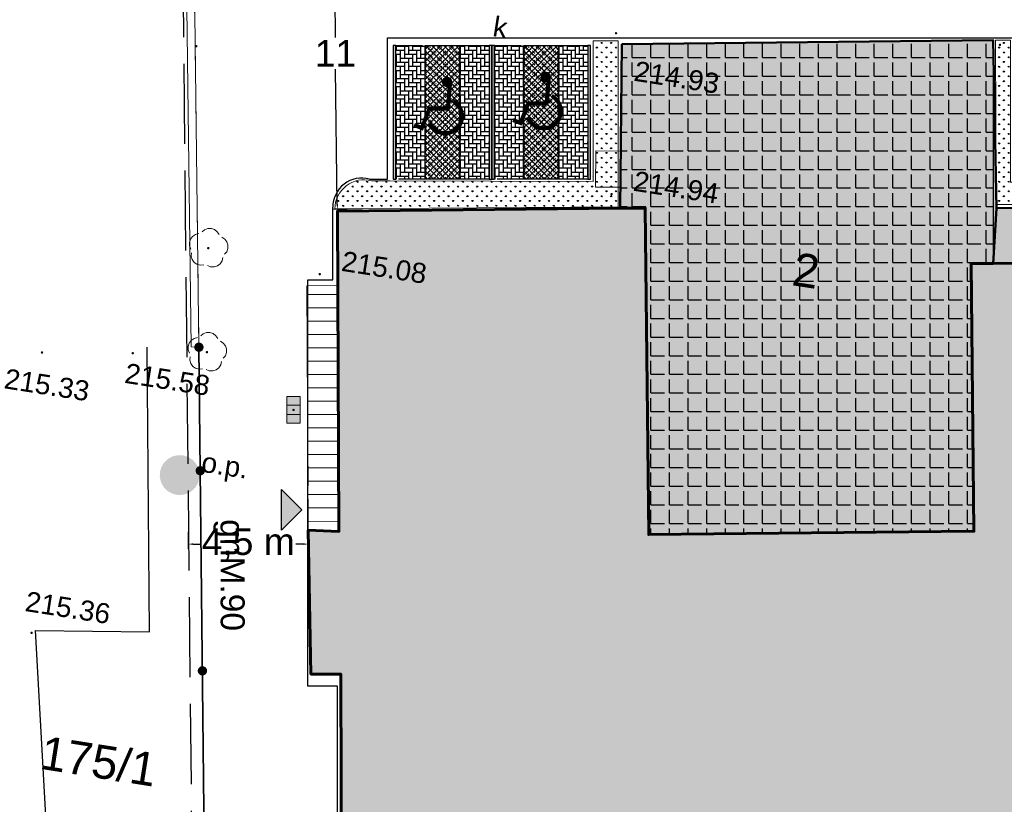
# Model space of a CAD drawing. Extents: x 6601440 to 6601733, y 5738487 to 5738717.
# Tile 6 of 129: x 6601505 to 6601542, y 5738566 to 5738595. Entities that reach past the tile are written whole.
import ezdxf
from ezdxf.enums import TextEntityAlignment as Align

# ---------------------------------------------------------------- set-up
doc = ezdxf.new("R2010")
doc.units = 0
doc.header["$PDSIZE"] = 0.75
doc.linetypes.add('PRZER2-1', pattern=[3, 2, -1])
doc.linetypes.add('PRZER3-1', pattern=[4, 3, -1])
doc.layers.get('0').update_dxf_attribs({"linetype": 'CONTINUOUS'})
doc.layers.get('Defpoints').update_dxf_attribs({"linetype": 'CONTINUOUS'})
doc.layers.add('_DAAL_tabelka', color=7, linetype='CONTINUOUS', lineweight=18)
doc.layers.add('A-OPIS', color=5, linetype='CONTINUOUS')
for name, color, linetype, lineweight, true_color in [('GESBLO', 7, 'CONTINUOUS', 18, 0x0a0909), ('GESBLO_O', 7, 'CONTINUOUS', 0, 0x0a0909), ('GESDZI_O', 7, 'CONTINUOUS', 0, 0x008000), ('GESIIB', 7, 'CONTINUOUS', 18, 0x0a0909), ('GESSCH', 7, 'CONTINUOUS', 18, 0x0a0909), ('GSLKOG', 7, 'CONTINUOUS', 35, 0x0a0909), ('GSLKRW', 7, 'CONTINUOUS', 25, 0x0a0909), ('GSPRDL', 7, 'CONTINUOUS', 18, 0x008000), ('GSPRIN', 7, 'CONTINUOUS', 13, 0x0a0909), ('GSPRIN_O', 7, 'CONTINUOUS', 0, 0x0a0909), ('GSPWPS', 7, 'CONTINUOUS', 13, 0x0a0909), ('GSPWPS_O', 7, 'CONTINUOUS', 0, 0x0a0909), ('GSSKOA', 7, 'PRZER3-1', 18, 0x0a0909), ('GSSKOG', 7, 'CONTINUOUS', 18, 0x0a0909), ('GULGNP_O', 7, 'CONTINUOUS', 0, 0xbfbf00), ('GUPKKS', 7, 'CONTINUOUS', 18, 0x0a0909), ('GUPKSD', 7, 'CONTINUOUS', 18, 0x803300), ('GUPKWZ_O', 7, 'CONTINUOUS', 0, 0x0a0909)]:
    doc.layers.add(name, color=color, linetype=linetype, lineweight=lineweight, true_color=true_color)
doc.layers.add('GUPKSH', color=7, linetype='CONTINUOUS', true_color=0x803300)
doc.layers.add('GUPTSH', color=7, linetype='CONTINUOUS', true_color=0xff9100)
doc.styles.add('GEO-INFO', font='arial.ttf')
doc.styles.get("Standard").update_dxf_attribs({"font": 'arial.ttf'})
doc.dimstyles.get("Standard").update_dxf_attribs({"dimtxt": 0.18, "dimasz": 0.18, "dimexe": 0.18, "dimexo": 0.0625, "dimgap": 0.09, "dimtad": 0, "dimtih": 1, "dimtoh": 1, "dimdec": 4, "dimzin": 0, "dimdsep": 46, "dimtxsty": 'Standard', "dimcen": 0.09, "dimadec": 0, "dimazin": 0, "dimtfac": 1, "dimtdec": 4, "dimtofl": 0, "dimtmove": 0, "dimatfit": 3, "dimfxl": 1, "dimtolj": 1, "dimtzin": 0, "dimarcsym": 0})
pattern_1 = [(90, (0, 0), (-0.1796051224, 0.1796051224), [0.047625, -0.3115852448]), (45, (0, 0), (-0.1796051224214, 0.1796051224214), [0.047625, -0.206375]), (135, (0, 0), (-0.1796051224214, -0.1796051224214), [0.047625, -0.206375])]

# ---------------------------------------------------------------- blocks, each defined once
blk = doc.blocks.new('KOLO')
blk.add_hatch(color=0).paths.add_polyline_path([(0, 0.5), (-0.12941, 0.482963), (-0.25, 0.433013), (-0.353553, 0.353553), (-0.433013, 0.25), (-0.482963, 0.12941), (-0.5, 0), (-0.482963, -0.12941), (-0.433013, -0.25), (-0.353553, -0.353553), (-0.25, -0.433013), (-0.12941, -0.482963), (0, -0.5), (0.12941, -0.482963), (0.25, -0.433013), (0.353553, -0.353553), (0.433013, -0.25), (0.482963, -0.12941), (0.5, 0), (0.482963, 0.12941), (0.433013, 0.25), (0.353553, 0.353553), (0.25, 0.433013), (0.12941, 0.482963)])
blk = doc.blocks.new('SPDLP')
blk.add_hatch(color=0).paths.add_polyline_path([(-0.09, 0), (-0.085595, -0.027812), (-0.072812, -0.052901), (-0.052901, -0.072812), (-0.027812, -0.085595), (0, -0.09), (0.027812, -0.085595), (0.052901, -0.072812), (0.072812, -0.052901), (0.085595, -0.027812), (0.09, 0), (0.085595, 0.027812), (0.072812, 0.052901), (0.052901, 0.072812), (0.027812, 0.085595), (0, 0.09), (-0.027812, 0.085595), (-0.052901, 0.072812), (-0.072812, 0.052901), (-0.085595, 0.027812)])
at = {"color": 0}
for points in [[(-1.292703, 0.137547), (-1.355024, 0.389802), (-1.327532, 0.648184), (-1.213525, 0.881678), (-1.026689, 1.062258), (-0.78945, 1.168249), (-0.530282, 1.186929)], [(-0.268652, 1.271938), (-0.048001, 1.40916), (0.20623, 1.462858), (0.463525, 1.426585), (0.693003, 1.304695), (0.867117, 1.11182), (0.964971, 0.871109)], [(1.126667, 0.648554), (1.325358, 0.481106), (1.454989, 0.255912), (1.5, 0), (1.454989, -0.255912), (1.325358, -0.481106), (1.126667, -0.648554)], [(-0.530282, -1.186929), (-0.78945, -1.168249), (-1.026689, -1.062258), (-1.213525, -0.881678), (-1.327532, -0.648184), (-1.355024, -0.389802), (-1.292703, -0.137547)], [(0.964971, -0.871109), (0.867117, -1.11182), (0.693003, -1.304695), (0.463525, -1.426585), (0.20623, -1.462858), (-0.048001, -1.40916), (-0.268652, -1.271938)]]:
    blk.add_lwpolyline(points, dxfattribs=at)
blk = doc.blocks.new('POINT')
at = {"color": 0}
blk.add_point((0, 0), dxfattribs=at)
blk = doc.blocks.new('SUUS05')
at = {"true_color": 0xffffff}
blk.add_hatch(color=7, dxfattribs=at).paths.add_polyline_path([(-0.5, 0.25), (-0.5, -0.25), (0.5, -0.25), (0.5, 0.25)])
at = {"color": 0}
blk.add_lwpolyline([(0.5, -0.25), (-0.5, -0.25), (-0.5, 0.25), (0.5, 0.25)], close=True, dxfattribs=at)
for points in [[(-0.175, -0.25), (-0.175, 0.25)], [(0.175, -0.25), (0.175, 0.25)]]:
    blk.add_lwpolyline(points, dxfattribs=at)
blk = doc.blocks.new('symbol_NPS')
at = {"color": 251, "true_color": 0x636466, "const_width": 8.11}
blk.add_lwpolyline([(-7.2, 53.5, 1), (0.9, 53.5, 1)], format="xyb", close=True, dxfattribs=at)
at = {"color": 251, "true_color": 0x636466, "const_width": 6.43}
blk.add_lwpolyline([(48.2, -13.7), (36.3, -18.5), (24.2, 12), (-4.4, 12), (-8, 53.1)], dxfattribs=at)
blk.add_lwpolyline([(-14.3, 22.5, 1.299531), (23.5, -12.5, 0.358805)], format="xyb", dxfattribs=at)
at = {"color": 251, "true_color": 0x636466}
for points in [[(-16, 25.2), (-13.2, 26.8), (-12.6, 19.8)], [(-2.5, 27.1), (-2, 20.7), (19.1, 27.1), (19.1, 20.7)], [(20.7, -11), (22.9, -5.1), (26.4, -14)]]:
    blk.add_solid(points, dxfattribs=at)
blk = doc.blocks.new('*D63')
at = {"color": 0, "lineweight": -2}
for p, q in [((6601511.034, 5738576.03), (6601511.034, 5738575.388)), ((6601515.54, 5738576.03), (6601515.54, 5738575.388)), ((6601511.214, 5738575.568), (6601511.504, 5738575.568)), ((6601515.36, 5738575.568), (6601515.07, 5738575.568))]:
    blk.add_line(p, q, dxfattribs=at)
at = {"color": 0}
for points in [[(6601511.214, 5738575.598), (6601511.214, 5738575.538), (6601511.034, 5738575.568)], [(6601515.36, 5738575.538), (6601515.36, 5738575.598), (6601515.54, 5738575.568)]]:
    blk.add_solid(points, dxfattribs=at)
at = {"layer": 'Defpoints', "color": 0}
for p in [(6601511.034, 5738576.093), (6601515.54, 5738576.093), (6601511.034, 5738575.568)]:
    blk.add_point(p, dxfattribs=at)
at = {"color": 0, "insert": (6601513.287, 5738575.568), "char_height": 0.18, "attachment_point": 5}
blk.add_mtext('\\A1;\\H5.555556x;4,5 m', dxfattribs=at)
blk = doc.blocks.new('*D75')
at = {"layer": '_DAAL_tabelka', "color": 0, "lineweight": -2}
for p, q in [((6601517.418, 5738599.823), (6601516.303, 5738599.809)), ((6601516.485, 5738599.631), (6601516.549, 5738594.557)), ((6601516.628, 5738588.299), (6601516.564, 5738593.373)), ((6601517.566, 5738588.13), (6601516.451, 5738588.116))]:
    blk.add_line(p, q, dxfattribs=at)
at = {"layer": '_DAAL_tabelka', "color": 0}
for points in [[(6601516.515, 5738599.631), (6601516.455, 5738599.63), (6601516.483, 5738599.811)], [(6601516.598, 5738588.298), (6601516.658, 5738588.299), (6601516.631, 5738588.119)]]:
    blk.add_solid(points, dxfattribs=at)
at = {"layer": 'Defpoints', "color": 0}
for p in [(6601517.481, 5738599.823), (6601516.631, 5738588.119), (6601517.629, 5738588.131)]:
    blk.add_point(p, dxfattribs=at)
at = {"layer": '_DAAL_tabelka', "color": 0, "insert": (6601516.557, 5738593.965), "char_height": 0.18, "attachment_point": 5}
blk.add_mtext('\\A1;\\H5.555556x;11', dxfattribs=at)

msp = doc.modelspace()

# ---------------------------------------------------------------- hatches: boundary and pattern name
h = msp.add_hatch(color=8)
h.paths.add_polyline_path([(6601528.30765, 5738575.92583), (6601540.50715, 5738576.05246), (6601540.40344, 5738586.08191), (6601541.23338, 5738586.08958), (6601541.35148, 5738588.15439), (6601541.23093, 5738594.45386), (6601527.30131, 5738594.3058), (6601527.24114, 5738588.15543), (6601528.1811, 5738588.16519)])
h.paths.add_polyline_path([(6601553.56992, 5738586.20356), (6601554.37251, 5738586.21097), (6601554.45633, 5738576.25136), (6601566.65615, 5738576.35437), (6601566.55326, 5738588.57389), (6601567.55324, 5738588.58233), (6601567.52015, 5738594.76221), (6601553.50106, 5738594.49378), (6601553.5516, 5738588.19401), (6601541.35148, 5738588.15439), (6601541.23338, 5738586.08958)])
h = msp.add_hatch()
h.set_pattern_fill('GRASS', color=3, scale=0.01)
h.set_pattern_definition(pattern_1)
h.paths.add_polyline_path([(6601541.32161, 5738594.45965), (6601541.88496, 5738594.45965), (6601541.88496, 5738589.13774), (6601552.85071, 5738589.13774), (6601552.85071, 5738594.32276), (6601553.46937, 5738594.6117), (6601553.46937, 5738588.29677), (6601541.34875, 5738588.2972)])
h = msp.add_hatch()
h.set_pattern_fill('GRASS', color=3, scale=0.01)
h.set_pattern_definition(pattern_1)
edge = h.paths.add_edge_path()
edge.add_arc((6601517.62886, 5738588.13128), 1.09391, 75.130742, 180)
edge.add_line((6601516.53495, 5738588.13128), (6601527.16198, 5738588.21159))
edge.add_line((6601527.16198, 5738588.21159), (6601527.16198, 5738594.42994))
edge.add_line((6601527.16198, 5738594.42994), (6601526.22005, 5738594.42994))
edge.add_line((6601526.22005, 5738594.42994), (6601526.22005, 5738589.16539))
edge.add_line((6601526.22005, 5738589.16539), (6601518.59191, 5738589.18856))
h = msp.add_hatch(color=256)
h.dxf.hatch_style = 1
h.paths.add_polyline_path([(6601518.82178, 5738594.25239), (6601518.72178, 5738594.25239), (6601518.72178, 5738589.25239), (6601518.82178, 5738589.25239)])
at = {"linetype": 'PRZER2-1'}
h = msp.add_hatch(dxfattribs=at)
h.set_pattern_fill('AR-HBONE', color=256, scale=0.0015, angle=-45)
h.set_pattern_definition([(360, (862882.8302, 12340095.89439), (0.1524, 0.1524), [0.4572, -0.1524]), (90, (862882.9826, 12340095.89439), (0.1524, 0.1524), [0.4572, -0.1524])])
h.paths.add_polyline_path([(6601519.92437, 5738594.25239), (6601518.82178, 5738594.25239), (6601518.82178, 5738589.25239), (6601519.92437, 5738589.25239)])
h = msp.add_hatch(dxfattribs=at)
h.set_pattern_fill('ANSI37', color=256, scale=0.05, angle=-90)
h.set_pattern_definition([(315, (862885.1201, 12340095.86164), (0.1122532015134, 0.1122532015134), []), (45, (862885.1201, 12340095.86164), (-0.1122532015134, 0.1122532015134), [])])
h.paths.add_polyline_path([(6601519.92437, 5738594.25239), (6601521.22435, 5738594.25239), (6601521.22435, 5738589.25239), (6601519.92437, 5738589.25239)])
h = msp.add_hatch(dxfattribs=at)
h.set_pattern_fill('GRASS', color=3, scale=0.004, angle=-90)
h.set_pattern_definition([(360, (862873.42737, 12340106.694254), (0.07184204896, 0.07184204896), [0.01905, -0.12463409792]), (315, (862873.42737, 12340106.69425), (0.0718420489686, 0.0718420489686), [0.01905, -0.08255]), (45, (862873.42737, 12340106.69425), (-0.0718420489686, 0.0718420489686), [0.01905, -0.08255])])
h.paths.add_polyline_path([(6601519.92437, 5738594.25239), (6601521.22435, 5738594.25239), (6601521.22435, 5738589.25239), (6601519.92437, 5738589.25239)])
h = msp.add_hatch(dxfattribs=at)
h.set_pattern_fill('AR-HBONE', color=256, scale=0.0015, angle=-45)
h.set_pattern_definition([(360, (862884.92761, 12340095.89439), (0.1524, 0.1524), [0.4572, -0.1524]), (90, (862885.08001, 12340095.89439), (0.1524, 0.1524), [0.4572, -0.1524])])
h.paths.add_polyline_path([(6601522.32178, 5738594.25239), (6601521.22435, 5738594.25239), (6601521.22435, 5738589.25239), (6601522.32178, 5738589.25239)])
h = msp.add_hatch(color=256)
h.dxf.hatch_style = 1
h.paths.add_polyline_path([(6601522.42178, 5738594.25239), (6601522.32178, 5738594.25239), (6601522.32178, 5738589.25239), (6601522.42178, 5738589.25239)])
h = msp.add_hatch(color=256)
h.dxf.hatch_style = 1
h.paths.add_polyline_path([(6601522.52178, 5738594.25239), (6601522.42178, 5738594.25239), (6601522.42178, 5738589.25239), (6601522.52178, 5738589.25239)])
h = msp.add_hatch(dxfattribs=at)
h.set_pattern_fill('AR-HBONE', color=256, scale=0.0015, angle=-45)
h.set_pattern_definition([(360, (862886.5302, 12340095.89439), (0.1524, 0.1524), [0.4572, -0.1524]), (90, (862886.6826, 12340095.89439), (0.1524, 0.1524), [0.4572, -0.1524])])
h.paths.add_polyline_path([(6601523.62437, 5738594.25239), (6601522.52178, 5738594.25239), (6601522.52178, 5738589.25239), (6601523.62437, 5738589.25239)])
h = msp.add_hatch(dxfattribs=at)
h.set_pattern_fill('ANSI37', color=256, scale=0.05, angle=-90)
h.set_pattern_definition([(315, (862888.8201, 12340095.86164), (0.1122532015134, 0.1122532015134), []), (45, (862888.8201, 12340095.86164), (-0.1122532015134, 0.1122532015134), [])])
h.paths.add_polyline_path([(6601523.62437, 5738594.25239), (6601524.92435, 5738594.25239), (6601524.92435, 5738589.25239), (6601523.62437, 5738589.25239)])
h = msp.add_hatch(dxfattribs=at)
h.set_pattern_fill('GRASS', color=3, scale=0.004, angle=-90)
h.set_pattern_definition([(360, (862877.12737, 12340106.694254), (0.07184204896, 0.07184204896), [0.01905, -0.12463409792]), (315, (862877.12737, 12340106.69425), (0.0718420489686, 0.0718420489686), [0.01905, -0.08255]), (45, (862877.12737, 12340106.69425), (-0.0718420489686, 0.0718420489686), [0.01905, -0.08255])])
h.paths.add_polyline_path([(6601523.62437, 5738594.25239), (6601524.92435, 5738594.25239), (6601524.92435, 5738589.25239), (6601523.62437, 5738589.25239)])
h = msp.add_hatch(dxfattribs=at)
h.set_pattern_fill('AR-HBONE', color=256, scale=0.0015, angle=-45)
h.set_pattern_definition([(360, (862888.62761, 12340095.89439), (0.1524, 0.1524), [0.4572, -0.1524]), (90, (862888.78001, 12340095.89439), (0.1524, 0.1524), [0.4572, -0.1524])])
h.paths.add_polyline_path([(6601526.02178, 5738594.25239), (6601524.92435, 5738594.25239), (6601524.92435, 5738589.25239), (6601526.02178, 5738589.25239)])
h = msp.add_hatch(color=256)
h.dxf.hatch_style = 1
h.paths.add_polyline_path([(6601526.12178, 5738594.25239), (6601526.02178, 5738594.25239), (6601526.02178, 5738589.25239), (6601526.12178, 5738589.25239)])
h = msp.add_hatch()
h.set_pattern_fill('ANGLE', color=3, scale=0.1)
h.set_pattern_definition([(0, (0, 0), (0, 0.6985), [0.508, -0.1905]), (90, (0, 0), (-0.6985, 4e-17), [0.508, -0.1905])])
h.paths.add_polyline_path([(6601528.30765, 5738575.92583), (6601528.1811, 5738588.16519), (6601527.24114, 5738588.15543), (6601527.30131, 5738594.3058), (6601541.23093, 5738594.45386), (6601541.23338, 5738586.08958), (6601540.40344, 5738586.08191), (6601540.50715, 5738576.05246)])
msp.add_hatch(color=8).paths.add_polyline_path([(6601528.40181, 5738563.32817), (6601538.1015, 5738563.42264), (6601544.74131, 5738563.48729), (6601544.68268, 5738563.05121), (6601545.01261, 5738563.05397), (6601550.19151, 5738563.09729), (6601550.52144, 5738563.10005), (6601550.49406, 5738563.52918), (6601566.84364, 5738563.69561), (6601566.88439, 5738559.17579), (6601578.52535, 5738559.28083), (6601578.41661, 5738571.23334), (6601579.60341, 5738571.20399), (6601579.57552, 5738576.66704), (6601578.3622, 5738576.64952), (6601578.25305, 5738588.67265), (6601574.74728, 5738588.6423), (6601567.55324, 5738588.58233), (6601566.55326, 5738588.57389), (6601566.65615, 5738576.35437), (6601554.45633, 5738576.25136), (6601554.37251, 5738586.21097), (6601553.56992, 5738586.20356), (6601541.23338, 5738586.08958), (6601540.40344, 5738586.08191), (6601540.50715, 5738576.05246), (6601528.30765, 5738575.92583), (6601528.1811, 5738588.16519), (6601527.24114, 5738588.15543), (6601516.63153, 5738588.0453), (6601516.68863, 5738576.04539), (6601515.5396, 5738576.09265), (6601515.63584, 5738570.69435), (6601516.75584, 5738570.69899), (6601516.79897, 5738558.69901), (6601528.45157, 5738558.82844)])
at = {"layer": 'A-OPIS'}
h = msp.add_hatch(color=256, dxfattribs=at)
h.dxf.hatch_style = 1
h.paths.add_polyline_path([(6601514.53706, 5738576.09333), (6601514.53706, 5738577.61208), (6601515.29644, 5738576.8527)])

# ---------------------------------------------------------------- linework, layer by layer
at = {"color": 7}
for p, q in [((6601518.51275, 5738589.25239), (6601518.51275, 5738594.55036)), ((6601518.51275, 5738594.55036), (6601541.97323, 5738594.55036)), ((6601517.83041, 5738589.25239), (6601518.51275, 5738589.25239)), ((6601516.45579, 5738585.47076), (6601516.45579, 5738588.19512)), ((6601515.516, 5738570.23937), (6601515.516, 5738585.47076)), ((6601515.516, 5738585.47076), (6601516.45579, 5738585.47076)), ((6601516.63498, 5738570.23937), (6601515.516, 5738570.23937)), ((6601516.63498, 5738558.98009), (6601516.63498, 5738570.23937))]:
    msp.add_line(p, q, dxfattribs=at)
at = {"color": 3, "lineweight": 5}
msp.add_line((6601517.90957, 5738589.18856), (6601518.59191, 5738589.18856), dxfattribs=at)
at = {"color": 7, "linetype": 'PRZER3-1', "lineweight": 30, "elevation": 10.06}
msp.add_lwpolyline([(6601510.43099, 5738653.7127), (6601522.49994, 5738653.91001), (6601522.49002, 5738651.5425), (6601529.66651, 5738651.5425), (6601529.66651, 5738654.02683), (6601538.55011, 5738654.18645), (6601539.54007, 5738634.77356), (6601549.69265, 5738634.50447), (6601552.07964, 5738633.33731), (6601567.28346, 5738633.12408), (6601570.6548, 5738637.80075), (6601571.66308, 5738632.20458), (6601571.54575, 5738595.28982), (6601574.72819, 5738588.65305), (6601578.36042, 5738588.65305), (6601578.43231, 5738576.80623), (6601579.79306, 5738576.80976), (6601579.79306, 5738571.10128), (6601578.48092, 5738571.09182), (6601578.5841, 5738558.98185), (6601511.23283, 5738558.57583), (6601510.2684, 5738653.7127)], dxfattribs=at)
at = {"color": 3, "lineweight": 5}
for points in [[(6601541.32161, 5738594.45965), (6601541.88496, 5738594.45965), (6601541.88496, 5738589.13774), (6601552.85071, 5738589.13774), (6601552.85071, 5738594.32276), (6601553.46937, 5738594.6117), (6601553.46937, 5738588.29677), (6601541.34875, 5738588.2972), (6601541.32161, 5738594.45965)], [(6601516.53495, 5738588.13128), (6601527.16198, 5738588.21159), (6601527.16198, 5738594.42994), (6601526.22005, 5738594.42994), (6601526.22005, 5738589.16539), (6601518.59191, 5738589.18856)]]:
    msp.add_lwpolyline(points, dxfattribs=at)
at = {"color": 7}
for points in [[(6601518.82178, 5738594.25239), (6601518.72178, 5738594.25239), (6601518.72178, 5738589.25239), (6601518.82178, 5738589.25239), (6601518.82178, 5738594.25239)], [(6601519.92437, 5738594.25239), (6601521.22435, 5738594.25239), (6601521.22435, 5738589.25239), (6601519.92437, 5738589.25239), (6601519.92437, 5738594.25239)], [(6601522.42178, 5738594.25239), (6601522.32178, 5738594.25239), (6601522.32178, 5738589.25239), (6601522.42178, 5738589.25239), (6601522.42178, 5738594.25239)], [(6601522.52178, 5738594.25239), (6601522.42178, 5738594.25239), (6601522.42178, 5738589.25239), (6601522.52178, 5738589.25239), (6601522.52178, 5738594.25239)], [(6601523.62437, 5738594.25239), (6601524.92435, 5738594.25239), (6601524.92435, 5738589.25239), (6601523.62437, 5738589.25239), (6601523.62437, 5738594.25239)], [(6601526.12178, 5738594.25239), (6601526.02178, 5738594.25239), (6601526.02178, 5738589.25239), (6601526.12178, 5738589.25239), (6601526.12178, 5738594.25239)]]:
    msp.add_lwpolyline(points, dxfattribs=at)
at = {"color": 7, "linetype": 'PRZER2-1', "ltscale": 0.5}
for points in [[(6601518.82178, 5738594.25239), (6601519.92437, 5738594.25239), (6601519.92437, 5738589.25239), (6601518.82178, 5738589.25239), (6601518.82178, 5738594.25239)], [(6601522.52178, 5738594.25239), (6601523.62437, 5738594.25239), (6601523.62437, 5738589.25239), (6601522.52178, 5738589.25239), (6601522.52178, 5738594.25239)]]:
    msp.add_lwpolyline(points, dxfattribs=at)
at = {"color": 7, "ltscale": 0.5}
for points in [[(6601522.32178, 5738594.25239), (6601522.32178, 5738589.25239), (6601521.22435, 5738589.25239), (6601521.22435, 5738594.25239), (6601522.32178, 5738594.25239)], [(6601526.02178, 5738594.25239), (6601526.02178, 5738589.25239), (6601524.92435, 5738589.25239), (6601524.92435, 5738594.25239), (6601526.02178, 5738594.25239)]]:
    msp.add_lwpolyline(points, dxfattribs=at)
at = {"color": 3, "elevation": 10.26}
msp.add_lwpolyline([(6601528.30765, 5738575.92583), (6601528.1811, 5738588.16519), (6601527.24114, 5738588.15543), (6601527.30131, 5738594.3058), (6601541.23093, 5738594.45386), (6601541.23338, 5738586.08958), (6601540.40344, 5738586.08191), (6601540.50715, 5738576.05246), (6601528.30765, 5738575.92583)], dxfattribs=at)
at = {"color": 7}
msp.add_arc((6601517.5497, 5738588.19512), 1.09391, 75.130742, 180, dxfattribs=at)
at = {"color": 3, "lineweight": 5}
msp.add_arc((6601517.62886, 5738588.13128), 1.09391, 75.130742, 180, dxfattribs=at)
at = {"layer": 'A-OPIS'}
msp.add_lwpolyline([(6601514.53706, 5738576.09333), (6601514.53706, 5738577.61208), (6601515.29644, 5738576.8527)], close=True, dxfattribs=at)
at = {"layer": 'GESBLO', "linetype": 'Continuous', "lineweight": 50, "elevation": 10.26}
for points in [[(6601553.56992, 5738586.20356), (6601554.37251, 5738586.21097), (6601554.45633, 5738576.25136), (6601566.65615, 5738576.35437), (6601566.55326, 5738588.57389), (6601567.55324, 5738588.58233), (6601567.52015, 5738594.76221), (6601553.50106, 5738594.49378), (6601553.5516, 5738588.19401), (6601541.35148, 5738588.15439), (6601541.23338, 5738586.08958)], [(6601528.30765, 5738575.92583), (6601540.50715, 5738576.05246), (6601540.40344, 5738586.08191), (6601541.23338, 5738586.08958), (6601541.35148, 5738588.15439), (6601541.23093, 5738594.45386), (6601527.30131, 5738594.3058), (6601527.24114, 5738588.15543), (6601528.1811, 5738588.16519)]]:
    msp.add_lwpolyline(points, close=True, dxfattribs=at)
at = {"layer": 'GESBLO', "linetype": 'Continuous', "lineweight": 60, "elevation": 10.26}
msp.add_lwpolyline([(6601553.56992, 5738586.20356), (6601541.23338, 5738586.08958), (6601540.40344, 5738586.08191), (6601540.50715, 5738576.05246), (6601528.30765, 5738575.92583), (6601528.1811, 5738588.16519), (6601527.24114, 5738588.15543), (6601516.63153, 5738588.0453), (6601516.68863, 5738576.04539), (6601515.5396, 5738576.09265), (6601515.63584, 5738570.69435), (6601516.75584, 5738570.69899), (6601516.79897, 5738558.69901), (6601528.45157, 5738558.82844), (6601528.40181, 5738563.32817), (6601538.1015, 5738563.42264), (6601544.74131, 5738563.48729)], dxfattribs=at)
at = {"layer": 'GESIIB', "linetype": 'Continuous', "lineweight": 18, "elevation": 10.26}
msp.add_lwpolyline([(6601527.2621, 5738590.29813), (6601526.32963, 5738590.30722), (6601526.31639, 5738588.95347), (6601527.24886, 5738588.94438)], close=True, dxfattribs=at)
at = {"layer": 'GESSCH', "linetype": 'Continuous', "elevation": 10.26}
msp.add_lwpolyline([(6601516.6448, 5738585.25594), (6601516.68863, 5738576.04539), (6601515.5396, 5738576.09265), (6601515.48588, 5738585.25037)], close=True, dxfattribs=at)
at = {"layer": 'GESSCH', "linetype": 'Continuous'}
for points in [[(6601516.64636, 5738584.92824, 10.26), (6601515.48781, 5738584.92144, 10.26)], [(6601516.64874, 5738584.42824, 10.26), (6601515.49075, 5738584.42145, 10.26)], [(6601516.65112, 5738583.92825, 10.26), (6601515.49368, 5738583.92146, 10.26)], [(6601516.6535, 5738583.42825, 10.26), (6601515.49661, 5738583.42147, 10.26)], [(6601516.65588, 5738582.92826, 10.26), (6601515.49954, 5738582.92147, 10.26)], [(6601516.65826, 5738582.42826, 10.26), (6601515.50248, 5738582.42148, 10.26)], [(6601516.66064, 5738581.92827, 10.26), (6601515.50541, 5738581.92149, 10.26)], [(6601516.66302, 5738581.42827, 10.26), (6601515.50834, 5738581.4215, 10.26)], [(6601516.6654, 5738580.92828, 10.26), (6601515.51128, 5738580.92151, 10.26)], [(6601516.66778, 5738580.42828, 10.26), (6601515.51421, 5738580.42152, 10.26)], [(6601516.67016, 5738579.92829, 10.26), (6601515.51714, 5738579.92153, 10.26)], [(6601516.67254, 5738579.42829, 10.26), (6601515.52007, 5738579.42153, 10.26)], [(6601516.67491, 5738578.9283, 10.26), (6601515.52301, 5738578.92154, 10.26)], [(6601516.67729, 5738578.42831, 10.26), (6601515.52594, 5738578.42155, 10.26)], [(6601516.67967, 5738577.92831, 10.26), (6601515.52887, 5738577.92156, 10.26)], [(6601516.68205, 5738577.42832, 10.26), (6601515.53181, 5738577.42157, 10.26)], [(6601516.68443, 5738576.92832, 10.26), (6601515.53474, 5738576.92158, 10.26)], [(6601516.68681, 5738576.42833, 10.26), (6601515.53767, 5738576.42159, 10.26)]]:
    msp.add_polyline3d(points, dxfattribs=at)
at = {"layer": 'GSLKOG', "linetype": 'Continuous', "elevation": 10.18}
msp.add_lwpolyline([(6601511.69901, 5738558.68783), (6601511.43621, 5738582.94855)], dxfattribs=at)
at = {"layer": 'GSLKRW', "linetype": 'Continuous', "lineweight": 25, "elevation": 10.18}
msp.add_lwpolyline([(6601506.06932, 5738558.65744), (6601505.30173, 5738572.334), (6601509.58146, 5738572.28534), (6601509.49065, 5738582.95298)], dxfattribs=at)
at = {"layer": 'GSSKOA', "linetype": 'PRZER3-1', "lineweight": 18, "ltscale": 0.5}
for p, q in [((6601511.43621, 5738582.94855, 10.18), (6601511.22942, 5738599.5912, 10.18)), ((6601527.30131, 5738594.3058, 10.18), (6601527.2621, 5738590.29813, 10.18)), ((6601541.23093, 5738594.45386, 10.18), (6601527.30131, 5738594.3058, 10.18)), ((6601526.32963, 5738590.30722, 10.18), (6601526.31639, 5738588.95347, 10.18)), ((6601527.2621, 5738590.29813, 10.18), (6601526.32963, 5738590.30722, 10.18)), ((6601526.31639, 5738588.95347, 10.18), (6601527.24886, 5738588.94438, 10.18)), ((6601527.24886, 5738588.94438, 10.18), (6601527.24114, 5738588.15543, 10.18)), ((6601527.24114, 5738588.15543, 10.18), (6601516.63153, 5738588.0453, 10.18)), ((6601516.63153, 5738588.0453, 10.18), (6601516.6448, 5738585.25594, 10.18)), ((6601516.6448, 5738585.25594, 10.18), (6601515.48588, 5738585.25037, 10.18)), ((6601515.48588, 5738585.25037, 10.18), (6601515.5396, 5738576.09265, 10.18)), ((6601511.69901, 5738558.68783, 10.18), (6601511.43621, 5738582.94855, 10.18)), ((6601515.5396, 5738576.09265, 10.18), (6601515.63584, 5738570.69435, 10.18)), ((6601515.63584, 5738570.69435, 10.18), (6601516.75584, 5738570.69899, 10.18)), ((6601516.75584, 5738570.69899, 10.18), (6601516.79897, 5738558.69901, 10.18))]:
    msp.add_line(p, q, dxfattribs=at)
at = {"layer": 'GSSKOG', "linetype": 'Continuous', "elevation": 10.18}
for points in [[(6601511.14154, 5738582.96649), (6601510.92776, 5738599.58528)], [(6601511.22942, 5738599.5912), (6601511.43621, 5738582.94855)], [(6601511.43621, 5738582.94855), (6601511.14154, 5738582.96649)]]:
    msp.add_lwpolyline(points, dxfattribs=at)

# ---------------------------------------------------------------- block references
at = {"color": 7, "linetype": 'Continuous', "transparency": 33554687, "xscale": -0.02400000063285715, "yscale": 0.02400000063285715, "zscale": 0.02999999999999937}
for p in [(6601520.6678, 5738591.60755), (6601524.37262, 5738591.79554)]:
    msp.add_blockref('symbol_NPS', p, dxfattribs=at)
at = {"layer": 'GSLKOG', "lineweight": 5, "xscale": 0.35, "yscale": 0.35, "rotation": 81.147178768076}
for p in [(6601511.43621, 5738582.94855, 10.18), (6601511.48637, 5738578.31775, 10.18), (6601511.56761, 5738570.81819, 10.18)]:
    msp.add_blockref('KOLO', p, dxfattribs=at)
at = {"layer": 'GSPRDL', "lineweight": 5, "xscale": 0.4999999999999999, "yscale": 0.4999999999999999, "rotation": 81.147178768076}
for p in [(6601511.78652, 5738586.66132, 10.14), (6601511.73593, 5738582.76266, 10.14)]:
    msp.add_blockref('SPDLP', p, dxfattribs=at)
at = {"layer": 'GSPRIN', "lineweight": 5, "xscale": 1.5, "yscale": 1.5, "rotation": 81.147178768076}
msp.add_blockref('KOLO', (6601510.71465, 5738578.15494, 10.12), dxfattribs=at)
at = {"layer": 'GSPWPS', "lineweight": 5, "xscale": 0.08999999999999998, "yscale": 0.08999999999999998, "rotation": 81.147178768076}
for p in [(6601527.08328, 5738594.71551, 10.2), (6601541.48323, 5738594.28236, 10.2), (6601526.9165, 5738588.68738, 10.2), (6601515.96709, 5738585.68432, 10.2), (6601505.55047, 5738582.7504, 10.2), (6601508.9529, 5738582.72242, 10.2), (6601505.15748, 5738572.24238, 10.2)]:
    msp.add_blockref('KOLO', p, dxfattribs=at)
at = {"layer": 'GUPKKS', "lineweight": 5, "rotation": 270.0685209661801}
msp.add_blockref('SUUS05', (6601514.9877, 5738580.59604, 10.24), dxfattribs=at)
at = {"layer": 'GUPKSD', "lineweight": 5, "rotation": 351.1471787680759}
msp.add_blockref('POINT', (6601514.9877, 5738580.59604, 10.24), dxfattribs=at)
at = {"layer": 'GUPKSH', "lineweight": 5, "xscale": 0.08999999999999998, "yscale": 0.08999999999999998, "rotation": 81.147178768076}
for p in [(6601523.66906, 5738589.75207, 10.24), (6601514.9877, 5738580.59604, 10.24)]:
    msp.add_blockref('KOLO', p, dxfattribs=at)
at = {"layer": 'GUPTSH', "lineweight": 5, "xscale": 0.08999999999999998, "yscale": 0.08999999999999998, "rotation": 81.147178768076}
msp.add_blockref('KOLO', (6601511.33608, 5738594.23082, 10.24), dxfattribs=at)

# ---------------------------------------------------------------- texts
at = {"layer": 'GESBLO_O', "lineweight": 0, "style": 'GEO-INFO'}
msp.add_text('2', height=1.25, rotation=351.147179, dxfattribs=at).set_placement((6601534.21539, 5738585.82192, 10.8), align=Align.MIDDLE_CENTER)
at = {"layer": 'GESDZI_O', "lineweight": 0, "style": 'GEO-INFO'}
msp.add_text('175/1', height=1.25, rotation=351.013904, dxfattribs=at).set_placement((6601507.67417, 5738567.432, 10.56), align=Align.MIDDLE_CENTER)
at = {"layer": 'GSPRIN_O', "lineweight": 0, "style": 'GEO-INFO'}
msp.add_text('o.p.', height=0.75, rotation=351.147179, dxfattribs=at).set_placement((6601511.49419, 5738578.28654, 10.8))
at = {"layer": 'GSPWPS_O', "lineweight": 0, "style": 'GEO-INFO'}
for s, p in [('214.93', (6601527.71933, 5738592.94204, 10.8)), ('214.94', (6601527.69604, 5738588.81898, 10.8)), ('215.08', (6601516.74663, 5738585.81592, 10.8)), ('215.33', (6601504.09385, 5738581.41369, 10.8)), ('215.58', (6601508.61331, 5738581.61736, 10.8)), ('215.36', (6601504.88143, 5738573.06379, 10.8))]:
    msp.add_text(s, height=0.75, rotation=351.147179, dxfattribs=at).set_placement(p)
at = {"layer": 'GULGNP_O', "color": 18, "lineweight": 0, "true_color": 0x0a0909, "style": 'GEO-INFO'}
msp.add_text('gnM.90', height=0.9, rotation=270.167832, dxfattribs=at).set_placement((6601512.69856, 5738574.40638, 10.8), align=Align.MIDDLE_CENTER)
at = {"layer": 'GUPKWZ_O', "lineweight": 0, "style": 'GEO-INFO'}
msp.add_text('k', height=0.75, rotation=351.147179, dxfattribs=at).set_placement((6601522.94238, 5738594.53413, 10.8), align=Align.RIGHT)

# ---------------------------------------------------------------- dimensions: what is measured, and where the dimension line sits
at = {"color": 1}
dim = msp.add_aligned_dim(p1=(6601515.5396, 5738576.09265, 10.18), p2=(6601511.03412, 5738576.09265, 10.18), distance=0.52429, text='\\H5.555556x;4,5 m', dimstyle='Standard', override={"dimtxsty": 'Standard'}, dxfattribs=at)
dim.commit()
dim.dimension.update_dxf_attribs({"geometry": '*D63', "text_midpoint": (6601513.28686, 5738575.56836)})
at = {"layer": '_DAAL_tabelka', "color": 1}
dim = msp.add_aligned_dim(p1=(6601517.48089, 5738599.82344), p2=(6601517.62886, 5738588.13128), distance=-0.99834, text='\\H5.555556x;11', dimstyle='Standard', override={"dimtxsty": 'Standard'}, dxfattribs=at)
dim.commit()
dim.dimension.update_dxf_attribs({"geometry": '*D75', "text_midpoint": (6601516.55662, 5738593.96473)})

doc.saveas('drawing.dxf')
